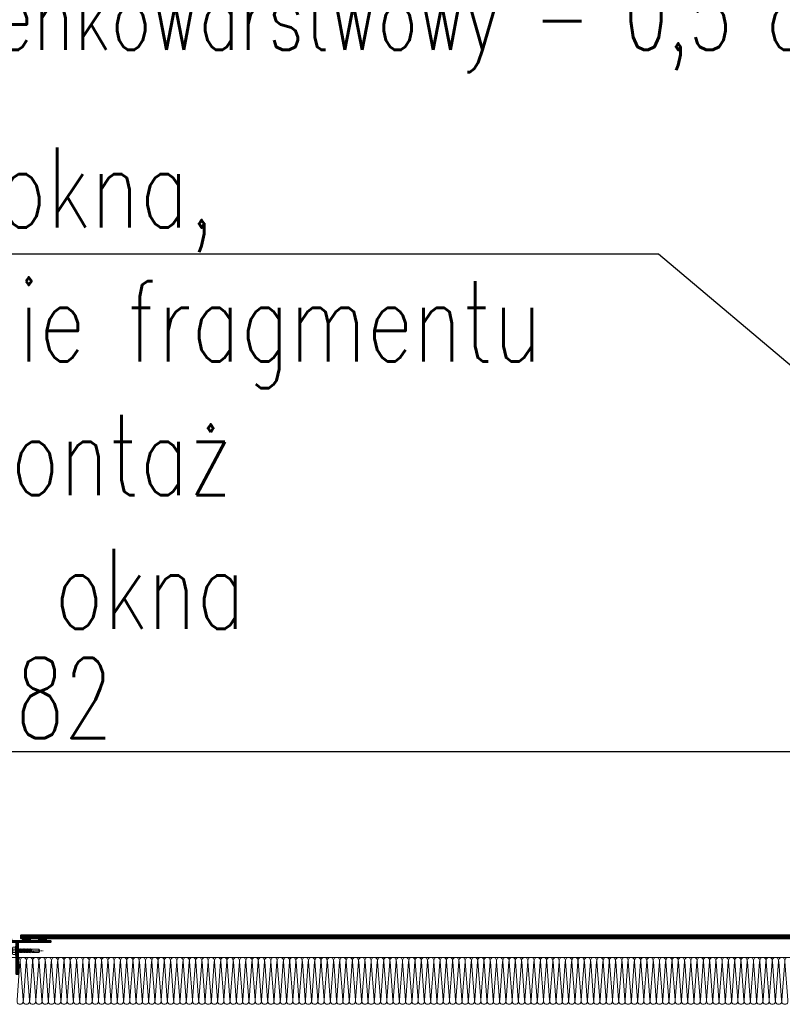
# Model space of a CAD drawing. Header units: millimetres. Extents: x -1147 to 4913, y -2332 to 921.
# Tile 18 of 119: x -243 to -129, y 200 to 347. Entities that reach past the tile are written whole.
import ezdxf
from ezdxf import colors
from ezdxf.entities.mleader import LeaderData, LeaderLine
from ezdxf.math import Vec2, Vec3

# ---------------------------------------------------------------- set-up
doc = ezdxf.new("R2010")
doc.units = ezdxf.units.MM
doc.header["$LTSCALE"] = 0.2
doc.linetypes.add('10b018', pattern=[3.33, 2.16, -0.54, 0.09, -0.54])
for name, color, linetype, lineweight in [('_MB_ocieplenie_0.09', 252, 'Continuous', 9), ('A-KOMENTWYM - DETAL', 30, 'Continuous', 5), ('ST_AE_GLAS_szraf', 252, 'Continuous', 0), ('ST_AE_GLAS_widok', 142, 'Continuous', 9), ('ST_AE_SYST_cienka', 27, 'Continuous', 15), ('ST_AE_SYST_szraf', 252, 'Continuous', 0), ('ST_SF_FRAM', 7, 'Continuous', 0), ('ST_SF_FRAM_gruba', 132, 'Continuous', 40), ('ST_SJ_JOIN', 7, 'Continuous', 0), ('ST_SJ_JOIN_cienka', 57, 'Continuous', 15), ('ST_SJ_JOIN_szraf', 252, 'Continuous', 5)]:
    doc.layers.add(name, color=color, linetype=linetype, lineweight=lineweight)
doc.layers.add('A-opis', color=7, linetype='Continuous')
doc.layers.add('ST_SJ_JOIN_osie', color=1, linetype='10b018', lineweight=0, plot=False)
doc.styles.add('Arch-Dim', font='romans.shx', dxfattribs={"width": 0.75})
doc.styles.add('TXT', font='romans.shx', dxfattribs={"width": 0.7})
doc.dimstyles.new('1-50', dxfattribs={"dimtxt": 12, "dimasz": 8, "dimexe": 3, "dimexo": 0, "dimgap": 2, "dimtad": 1, "dimrnd": 0.5, "dimzin": 12, "dimdsep": 46, "dimtxsty": 'TXT', "dimblk": 'OBLIQUE', "dimcen": 0.125, "dimdle": 2, "dimclrd": 256, "dimclre": 256, "dimclrt": 7, "dimazin": 0, "dimtfac": 1, "dimtix": 1, "dimtmove": 1, "dimatfit": 2, "dimfxl": 3, "dimfxlon": 1, "dimtvp": 10, "dimtolj": 1, "dimtzin": 0, "dimarcsym": 0})

# ---------------------------------------------------------------- blocks, each defined once
blk = doc.blocks.new('_None')
blk = doc.blocks.new('_Oblique')
at = {"color": 0, "linetype": 'ByBlock', "lineweight": -2}
blk.add_line((-0.5, -0.5), (0.5, 0.5), dxfattribs=at)
blk = doc.blocks.new('*D355')
at = {"layer": 'A-KOMENTWYM - DETAL', "lineweight": -2}
for p, q in [((-430.9, 234.8), (-430.9, 240.8)), ((-49, 240.8), (-49, 234.8)), ((-432.9, 237.8), (-47, 237.8))]:
    blk.add_line(p, q, dxfattribs=at)
at = {"layer": 'Defpoints', "color": 0}
for p in [(-49, 314.25), (-49, 237.8), (-430.9, 210.3)]:
    blk.add_point(p, dxfattribs=at)
at = {"layer": 'A-KOMENTWYM - DETAL', "lineweight": -2, "xscale": 8, "yscale": 8, "zscale": 8, "rotation": 180}
blk.add_blockref('_Oblique', (-430.9, 237.8), dxfattribs=at)
at = {"layer": 'A-KOMENTWYM - DETAL', "lineweight": -2, "xscale": 8, "yscale": 8, "zscale": 8}
blk.add_blockref('_Oblique', (-49, 237.8), dxfattribs=at)
at = {"layer": 'A-KOMENTWYM - DETAL', "color": 7, "insert": (-239.95, 245.8), "char_height": 12, "attachment_point": 5, "style": 'TXT'}
blk.add_mtext('\\A1;382', dxfattribs=at)
blk = doc.blocks.new('_Dot')
at = {"color": 0, "linetype": 'ByBlock', "lineweight": -2}
blk.add_line((-0.5, 0), (-1, 0), dxfattribs=at)
at = {"color": 0, "linetype": 'ByBlock', "const_width": 0.5}
blk.add_lwpolyline([(-0.25, 0, 1), (0.25, 0, 1)], format="xyb", close=True, dxfattribs=at)
blk = doc.blocks.new('*U1660')
at = {"layer": '_MB_ocieplenie_0.09', "flags": 128}
for points in [[(-8593.6, 31, 0.505403), (-8612.7, 5.1), (-8594.4, -242, -1.345402), (-8632.7, -242), (-8614.5, 5.1, 0.505403), (-8633.6, 31)], [(-8553.6, 31, 0.505403), (-8572.7, 5.1), (-8554.4, -242, -1.345402), (-8592.7, -242), (-8574.5, 5.1, 0.505403), (-8593.6, 31)], [(-8513.6, 31, 0.505403), (-8532.7, 5.1), (-8514.4, -242, -1.345402), (-8552.7, -242), (-8534.5, 5.1, 0.505403), (-8553.6, 31)], [(-8473.6, 31, 0.505403), (-8492.7, 5.1), (-8474.4, -242, -1.345402), (-8512.7, -242), (-8494.5, 5.1, 0.505403), (-8513.6, 31)], [(-8433.6, 31, 0.505403), (-8452.7, 5.1), (-8434.4, -242, -1.345402), (-8472.7, -242), (-8454.5, 5.1, 0.505403), (-8473.6, 31)], [(-8393.6, 31, 0.505403), (-8412.7, 5.1), (-8394.4, -242, -1.345402), (-8432.7, -242), (-8414.5, 5.1, 0.505403), (-8433.6, 31)], [(-8353.6, 31, 0.505403), (-8372.7, 5.1), (-8354.4, -242, -1.345402), (-8392.7, -242), (-8374.5, 5.1, 0.505403), (-8393.6, 31)], [(-8313.6, 31, 0.505403), (-8332.7, 5.1), (-8314.4, -242, -1.345402), (-8352.7, -242), (-8334.5, 5.1, 0.505403), (-8353.6, 31)], [(-8273.6, 31, 0.505403), (-8292.7, 5.1), (-8274.4, -242, -1.345402), (-8312.7, -242), (-8294.5, 5.1, 0.505403), (-8313.6, 31)], [(-8233.6, 31, 0.505403), (-8252.7, 5.1), (-8234.4, -242, -1.345402), (-8272.7, -242), (-8254.5, 5.1, 0.505403), (-8273.6, 31)], [(-8193.6, 31, 0.505403), (-8212.7, 5.1), (-8194.4, -242, -1.345402), (-8232.7, -242), (-8214.5, 5.1, 0.505403), (-8233.6, 31)], [(-8153.6, 31, 0.505403), (-8172.7, 5.1), (-8154.4, -242, -1.345402), (-8192.7, -242), (-8174.5, 5.1, 0.505403), (-8193.6, 31)], [(-8113.6, 31, 0.505403), (-8132.7, 5.1), (-8114.4, -242, -1.345402), (-8152.7, -242), (-8134.5, 5.1, 0.505403), (-8153.6, 31)], [(-8073.6, 31, 0.505403), (-8092.7, 5.1), (-8074.4, -242, -1.345402), (-8112.7, -242), (-8094.5, 5.1, 0.505403), (-8113.6, 31)], [(-8033.6, 31, 0.505403), (-8052.7, 5.1), (-8034.4, -242, -1.345402), (-8072.7, -242), (-8054.5, 5.1, 0.505403), (-8073.6, 31)], [(-7993.6, 31, 0.505403), (-8012.7, 5.1), (-7994.4, -242, -1.345402), (-8032.7, -242), (-8014.5, 5.1, 0.505403), (-8033.6, 31)], [(-7953.6, 31, 0.505403), (-7972.7, 5.1), (-7954.4, -242, -1.345402), (-7992.7, -242), (-7974.5, 5.1, 0.505403), (-7993.6, 31)], [(-7913.6, 31, 0.505403), (-7932.7, 5.1), (-7914.4, -242, -1.345402), (-7952.7, -242), (-7934.5, 5.1, 0.505403), (-7953.6, 31)], [(-7873.6, 31, 0.505403), (-7892.7, 5.1), (-7874.4, -242, -1.345402), (-7912.7, -242), (-7894.5, 5.1, 0.505403), (-7913.6, 31)], [(-7833.6, 31, 0.505403), (-7852.7, 5.1), (-7834.4, -242, -1.345402), (-7872.7, -242), (-7854.5, 5.1, 0.505403), (-7873.6, 31)], [(-7793.6, 31, 0.505403), (-7812.7, 5.1), (-7794.4, -242, -1.345402), (-7832.7, -242), (-7814.5, 5.1, 0.505403), (-7833.6, 31)], [(-7753.6, 31, 0.505403), (-7772.7, 5.1), (-7754.4, -242, -1.345402), (-7792.7, -242), (-7774.5, 5.1, 0.505403), (-7793.6, 31)], [(-7713.6, 31, 0.505403), (-7732.7, 5.1), (-7714.4, -242, -1.345402), (-7752.7, -242), (-7734.5, 5.1, 0.505403), (-7753.6, 31)], [(-7673.6, 31, 0.505403), (-7692.7, 5.1), (-7674.4, -242, -1.345402), (-7712.7, -242), (-7694.5, 5.1, 0.505403), (-7713.6, 31)], [(-7633.6, 31, 0.505403), (-7652.7, 5.1), (-7634.4, -242, -1.345402), (-7672.7, -242), (-7654.5, 5.1, 0.505403), (-7673.6, 31)], [(-7593.6, 31, 0.505403), (-7612.7, 5.1), (-7594.4, -242, -1.345402), (-7632.7, -242), (-7614.5, 5.1, 0.505403), (-7633.6, 31)], [(-7553.6, 31, 0.505403), (-7572.7, 5.1), (-7554.4, -242, -1.345402), (-7592.7, -242), (-7574.5, 5.1, 0.505403), (-7593.6, 31)], [(-7513.6, 31, 0.505403), (-7532.7, 5.1), (-7514.4, -242, -1.345402), (-7552.7, -242), (-7534.5, 5.1, 0.505403), (-7553.6, 31)], [(-7473.6, 31, 0.505403), (-7492.7, 5.1), (-7474.4, -242, -1.345402), (-7512.7, -242), (-7494.5, 5.1, 0.505403), (-7513.6, 31)], [(-7433.6, 31, 0.505403), (-7452.7, 5.1), (-7434.4, -242, -1.345402), (-7472.7, -242), (-7454.5, 5.1, 0.505403), (-7473.6, 31)], [(-7393.6, 31, 0.505403), (-7412.7, 5.1), (-7394.4, -242, -1.345402), (-7432.7, -242), (-7414.5, 5.1, 0.505403), (-7433.6, 31)], [(-7353.6, 31, 0.505403), (-7372.7, 5.1), (-7354.4, -242, -1.345402), (-7392.7, -242), (-7374.5, 5.1, 0.505403), (-7393.6, 31)], [(-7313.6, 31, 0.505403), (-7332.7, 5.1), (-7314.4, -242, -1.345402), (-7352.7, -242), (-7334.5, 5.1, 0.505403), (-7353.6, 31)], [(-7273.6, 31, 0.505403), (-7292.7, 5.1), (-7274.4, -242, -1.345402), (-7312.7, -242), (-7294.5, 5.1, 0.505403), (-7313.6, 31)], [(-7233.6, 31, 0.505403), (-7252.7, 5.1), (-7234.4, -242, -1.345402), (-7272.7, -242), (-7254.5, 5.1, 0.505403), (-7273.6, 31)], [(-7193.6, 31, 0.505403), (-7212.7, 5.1), (-7194.4, -242, -1.345402), (-7232.7, -242), (-7214.5, 5.1, 0.505403), (-7233.6, 31)], [(-7153.6, 31, 0.505403), (-7172.7, 5.1), (-7154.4, -242, -1.345402), (-7192.7, -242), (-7174.5, 5.1, 0.505403), (-7193.6, 31)], [(-7113.6, 31, 0.505403), (-7132.7, 5.1), (-7114.4, -242, -1.345402), (-7152.7, -242), (-7134.5, 5.1, 0.505403), (-7153.6, 31)], [(-7073.6, 31, 0.505403), (-7092.7, 5.1), (-7074.4, -242, -1.345402), (-7112.7, -242), (-7094.5, 5.1, 0.505403), (-7113.6, 31)], [(-7033.6, 31, 0.505403), (-7052.7, 5.1), (-7034.4, -242, -1.345402), (-7072.7, -242), (-7054.5, 5.1, 0.505403), (-7073.6, 31)], [(-6993.6, 31, 0.505403), (-7012.7, 5.1), (-6994.4, -242, -1.345402), (-7032.7, -242), (-7014.5, 5.1, 0.505403), (-7033.6, 31)], [(-6953.6, 31, 0.505403), (-6972.7, 5.1), (-6954.4, -242, -1.345402), (-6992.7, -242), (-6974.5, 5.1, 0.505403), (-6993.6, 31)], [(-6913.6, 31, 0.505403), (-6932.7, 5.1), (-6914.4, -242, -1.345402), (-6952.7, -242), (-6934.5, 5.1, 0.505403), (-6953.6, 31)], [(-6873.6, 31, 0.505403), (-6892.7, 5.1), (-6874.4, -242, -1.345402), (-6912.7, -242), (-6894.5, 5.1, 0.505403), (-6913.6, 31)], [(-6833.6, 31, 0.505403), (-6852.7, 5.1), (-6834.4, -242, -1.345402), (-6872.7, -242), (-6854.5, 5.1, 0.505403), (-6873.6, 31)], [(-6793.6, 31, 0.505403), (-6812.7, 5.1), (-6794.4, -242, -1.345402), (-6832.7, -242), (-6814.5, 5.1, 0.505403), (-6833.6, 31)], [(-6753.6, 31, 0.505403), (-6772.7, 5.1), (-6754.4, -242, -1.345402), (-6792.7, -242), (-6774.5, 5.1, 0.505403), (-6793.6, 31)], [(-6713.6, 31, 0.505403), (-6732.7, 5.1), (-6714.4, -242, -1.345402), (-6752.7, -242), (-6734.5, 5.1, 0.505403), (-6753.6, 31)], [(-6673.6, 31, 0.505403), (-6692.7, 5.1), (-6674.4, -242, -1.345402), (-6712.7, -242), (-6694.5, 5.1, 0.505403), (-6713.6, 31)], [(-6633.6, 31, 0.505403), (-6652.7, 5.1), (-6634.4, -242, -1.345402), (-6672.7, -242), (-6654.5, 5.1, 0.505403), (-6673.6, 31)], [(-6593.6, 31, 0.505403), (-6612.7, 5.1), (-6594.4, -242, -1.345402), (-6632.7, -242), (-6614.5, 5.1, 0.505403), (-6633.6, 31)], [(-6553.6, 31, 0.505403), (-6572.7, 5.1), (-6554.4, -242, -1.345402), (-6592.7, -242), (-6574.5, 5.1, 0.505403), (-6593.6, 31)], [(-6513.6, 31, 0.505403), (-6532.7, 5.1), (-6514.4, -242, -1.345402), (-6552.7, -242), (-6534.5, 5.1, 0.505403), (-6553.6, 31)], [(-6473.6, 31, 0.505403), (-6492.7, 5.1), (-6474.4, -242, -1.345402), (-6512.7, -242), (-6494.5, 5.1, 0.505403), (-6513.6, 31)], [(-6433.6, 31, 0.505403), (-6452.7, 5.1), (-6434.4, -242, -1.345402), (-6472.7, -242), (-6454.5, 5.1, 0.505403), (-6473.6, 31)], [(-6393.6, 31, 0.505403), (-6412.7, 5.1), (-6394.4, -242, -1.345402), (-6432.7, -242), (-6414.5, 5.1, 0.505403), (-6433.6, 31)], [(-6353.6, 31, 0.505403), (-6372.7, 5.1), (-6354.4, -242, -1.345402), (-6392.7, -242), (-6374.5, 5.1, 0.505403), (-6393.6, 31)], [(-6313.6, 31, 0.505403), (-6332.7, 5.1), (-6314.4, -242, -1.345402), (-6352.7, -242), (-6334.5, 5.1, 0.505403), (-6353.6, 31)], [(-6273.6, 31, 0.505403), (-6292.7, 5.1), (-6274.4, -242, -1.345402), (-6312.7, -242), (-6294.5, 5.1, 0.505403), (-6313.6, 31)], [(-6233.6, 31, 0.505403), (-6252.7, 5.1), (-6234.4, -242, -1.345402), (-6272.7, -242), (-6254.5, 5.1, 0.505403), (-6273.6, 31)], [(-6193.6, 31, 0.505403), (-6212.7, 5.1), (-6194.4, -242, -1.345402), (-6232.7, -242), (-6214.5, 5.1, 0.505403), (-6233.6, 31)], [(-6153.6, 31, 0.505403), (-6172.7, 5.1), (-6154.4, -242, -1.345402), (-6192.7, -242), (-6174.5, 5.1, 0.505403), (-6193.6, 31)], [(-6113.6, 31, 0.505403), (-6132.7, 5.1), (-6114.4, -242, -1.345402), (-6152.7, -242), (-6134.5, 5.1, 0.505403), (-6153.6, 31)], [(-6073.6, 31, 0.505403), (-6092.7, 5.1), (-6074.4, -242, -1.345402), (-6112.7, -242), (-6094.5, 5.1, 0.505403), (-6113.6, 31)], [(-6033.6, 31, 0.505403), (-6052.7, 5.1), (-6034.4, -242, -1.345402), (-6072.7, -242), (-6054.5, 5.1, 0.505403), (-6073.6, 31)], [(-5993.6, 31, 0.505403), (-6012.7, 5.1), (-5994.4, -242, -1.345402), (-6032.7, -242), (-6014.5, 5.1, 0.505403), (-6033.6, 31)], [(-5953.6, 31, 0.505403), (-5972.7, 5.1), (-5954.4, -242, -1.345402), (-5992.7, -242), (-5974.5, 5.1, 0.505403), (-5993.6, 31)], [(-5913.6, 31, 0.505403), (-5932.7, 5.1), (-5914.4, -242, -1.345402), (-5952.7, -242), (-5934.5, 5.1, 0.505403), (-5953.6, 31)], [(-5873.6, 31, 0.505403), (-5892.7, 5.1), (-5874.4, -242, -1.345402), (-5912.7, -242), (-5894.5, 5.1, 0.505403), (-5913.6, 31)], [(-5833.6, 31, 0.505403), (-5852.7, 5.1), (-5834.4, -242, -1.345402), (-5872.7, -242), (-5854.5, 5.1, 0.505403), (-5873.6, 31)], [(-5793.6, 31, 0.505403), (-5812.7, 5.1), (-5794.4, -242, -1.345402), (-5832.7, -242), (-5814.5, 5.1, 0.505403), (-5833.6, 31)], [(-5753.6, 31, 0.505403), (-5772.7, 5.1), (-5754.4, -242, -1.345402), (-5792.7, -242), (-5774.5, 5.1, 0.505403), (-5793.6, 31)], [(-5713.6, 31, 0.505403), (-5732.7, 5.1), (-5714.4, -242, -1.345402), (-5752.7, -242), (-5734.5, 5.1, 0.505403), (-5753.6, 31)], [(-5673.6, 31, 0.505403), (-5692.7, 5.1), (-5674.4, -242, -1.345402), (-5712.7, -242), (-5694.5, 5.1, 0.505403), (-5713.6, 31)], [(-5633.6, 31, 0.505403), (-5652.7, 5.1), (-5634.4, -242, -1.345402), (-5672.7, -242), (-5654.5, 5.1, 0.505403), (-5673.6, 31)], [(-5593.6, 31, 0.505403), (-5612.7, 5.1), (-5594.4, -242, -1.345402), (-5632.7, -242), (-5614.5, 5.1, 0.505403), (-5633.6, 31)], [(-5553.6, 31, 0.505403), (-5572.7, 5.1), (-5554.4, -242, -1.345402), (-5592.7, -242), (-5574.5, 5.1, 0.505403), (-5593.6, 31)], [(-5513.6, 31, 0.505403), (-5532.7, 5.1), (-5514.4, -242, -1.345402), (-5552.7, -242), (-5534.5, 5.1, 0.505403), (-5553.6, 31)], [(-5473.6, 31, 0.505403), (-5492.7, 5.1), (-5474.4, -242, -1.345402), (-5512.7, -242), (-5494.5, 5.1, 0.505403), (-5513.6, 31)], [(-5433.6, 31, 0.505403), (-5452.7, 5.1), (-5434.4, -242, -1.345402), (-5472.7, -242), (-5454.5, 5.1, 0.505403), (-5473.6, 31)], [(-5393.6, 31, 0.505403), (-5412.7, 5.1), (-5394.4, -242, -1.345402), (-5432.7, -242), (-5414.5, 5.1, 0.505403), (-5433.6, 31)], [(-5353.6, 31, 0.505403), (-5372.7, 5.1), (-5354.4, -242, -1.345402), (-5392.7, -242), (-5374.5, 5.1, 0.505403), (-5393.6, 31)], [(-5313.6, 31, 0.505403), (-5332.7, 5.1), (-5314.4, -242, -1.345402), (-5352.7, -242), (-5334.5, 5.1, 0.505403), (-5353.6, 31)], [(-5273.6, 31, 0.505403), (-5292.7, 5.1), (-5274.4, -242, -1.345402), (-5312.7, -242), (-5294.5, 5.1, 0.505403), (-5313.6, 31)], [(-5233.6, 31, 0.505403), (-5252.7, 5.1), (-5234.4, -242, -1.345402), (-5272.7, -242), (-5254.5, 5.1, 0.505403), (-5273.6, 31)], [(-5193.6, 31, 0.505403), (-5212.7, 5.1), (-5194.4, -242, -1.345402), (-5232.7, -242), (-5214.5, 5.1, 0.505403), (-5233.6, 31)], [(-5153.6, 31, 0.505403), (-5172.7, 5.1), (-5154.4, -242, -1.345402), (-5192.7, -242), (-5174.5, 5.1, 0.505403), (-5193.6, 31)], [(-5113.6, 31, 0.505403), (-5132.7, 5.1), (-5114.4, -242, -1.345402), (-5152.7, -242), (-5134.5, 5.1, 0.505403), (-5153.6, 31)], [(-5073.6, 31, 0.505403), (-5092.7, 5.1), (-5074.4, -242, -1.345402), (-5112.7, -242), (-5094.5, 5.1, 0.505403), (-5113.6, 31)], [(-5033.6, 31, 0.505403), (-5052.7, 5.1), (-5034.4, -242, -1.345402), (-5072.7, -242), (-5054.5, 5.1, 0.505403), (-5073.6, 31)], [(-4993.6, 31, 0.505403), (-5012.7, 5.1), (-4994.4, -242, -1.345402), (-5032.7, -242), (-5014.5, 5.1, 0.505403), (-5033.6, 31)], [(-4953.6, 31, 0.505403), (-4972.7, 5.1), (-4954.4, -242, -1.345402), (-4992.7, -242), (-4974.5, 5.1, 0.505403), (-4993.6, 31)], [(-4913.6, 31, 0.505403), (-4932.7, 5.1), (-4914.4, -242, -1.345402), (-4952.7, -242), (-4934.5, 5.1, 0.505403), (-4953.6, 31)], [(-4873.6, 31, 0.505403), (-4892.7, 5.1), (-4874.4, -242, -1.345402), (-4912.7, -242), (-4894.5, 5.1, 0.505403), (-4913.6, 31)], [(-4833.6, 31, 0.505403), (-4852.7, 5.1), (-4834.4, -242, -1.345402), (-4872.7, -242), (-4854.5, 5.1, 0.505403), (-4873.6, 31)], [(-4793.6, 31, 0.505403), (-4812.7, 5.1), (-4794.4, -242, -1.345402), (-4832.7, -242), (-4814.5, 5.1, 0.505403), (-4833.6, 31)], [(-4753.6, 31, 0.505403), (-4772.7, 5.1), (-4754.4, -242, -1.345402), (-4792.7, -242), (-4774.5, 5.1, 0.505403), (-4793.6, 31)], [(-4713.6, 31, 0.505403), (-4732.7, 5.1), (-4714.4, -242, -1.345402), (-4752.7, -242), (-4734.5, 5.1, 0.505403), (-4753.6, 31)], [(-4673.6, 31, 0.505403), (-4692.7, 5.1), (-4674.4, -242, -1.345402), (-4712.7, -242), (-4694.5, 5.1, 0.505403), (-4713.6, 31)], [(-4633.6, 31, 0.505403), (-4652.7, 5.1), (-4634.4, -242, -1.345402), (-4672.7, -242), (-4654.5, 5.1, 0.505403), (-4673.6, 31)], [(-4593.6, 31, 0.505403), (-4612.7, 5.1), (-4594.4, -242, -1.345402), (-4632.7, -242), (-4614.5, 5.1, 0.505403), (-4633.6, 31)], [(-4553.6, 31, 0.505403), (-4572.7, 5.1), (-4554.4, -242, -1.345402), (-4592.7, -242), (-4574.5, 5.1, 0.505403), (-4593.6, 31)], [(-4513.6, 31, 0.505403), (-4532.7, 5.1), (-4514.4, -242, -1.345402), (-4552.7, -242), (-4534.5, 5.1, 0.505403), (-4553.6, 31)], [(-4473.6, 31, 0.505403), (-4492.7, 5.1), (-4474.4, -242, -1.345402), (-4512.7, -242), (-4494.5, 5.1, 0.505403), (-4513.6, 31)], [(-4433.6, 31, 0.505403), (-4452.7, 5.1), (-4434.4, -242, -1.345402), (-4472.7, -242), (-4454.5, 5.1, 0.505403), (-4473.6, 31)], [(-4393.6, 31, 0.505403), (-4412.7, 5.1), (-4394.4, -242, -1.345402), (-4432.7, -242), (-4414.5, 5.1, 0.505403), (-4433.6, 31)], [(-4353.6, 31, 0.505403), (-4372.7, 5.1), (-4354.4, -242, -1.345402), (-4392.7, -242), (-4374.5, 5.1, 0.505403), (-4393.6, 31)], [(-4313.6, 31, 0.505403), (-4332.7, 5.1), (-4314.4, -242, -1.345402), (-4352.7, -242), (-4334.5, 5.1, 0.505403), (-4353.6, 31)], [(-4273.6, 31, 0.505403), (-4292.7, 5.1), (-4274.4, -242, -1.345402), (-4312.7, -242), (-4294.5, 5.1, 0.505403), (-4313.6, 31)], [(-4233.6, 31, 0.505403), (-4252.7, 5.1), (-4234.4, -242, -1.345402), (-4272.7, -242), (-4254.5, 5.1, 0.505403), (-4273.6, 31)], [(-4193.6, 31, 0.505403), (-4212.7, 5.1), (-4194.4, -242, -1.345402), (-4232.7, -242), (-4214.5, 5.1, 0.505403), (-4233.6, 31)], [(-4153.6, 31, 0.505403), (-4172.7, 5.1), (-4154.4, -242, -1.345402), (-4192.7, -242), (-4174.5, 5.1, 0.505403), (-4193.6, 31)], [(-4113.6, 31, 0.505403), (-4132.7, 5.1), (-4114.4, -242, -1.345402), (-4152.7, -242), (-4134.5, 5.1, 0.505403), (-4153.6, 31)], [(-4073.6, 31, 0.505403), (-4092.7, 5.1), (-4074.4, -242, -1.345402), (-4112.7, -242), (-4094.5, 5.1, 0.505403), (-4113.6, 31)], [(-4033.6, 31, 0.505403), (-4052.7, 5.1), (-4034.4, -242, -1.345402), (-4072.7, -242), (-4054.5, 5.1, 0.505403), (-4073.6, 31)], [(-3993.6, 31, 0.505403), (-4012.7, 5.1), (-3994.4, -242, -1.345402), (-4032.7, -242), (-4014.5, 5.1, 0.505403), (-4033.6, 31)], [(-3953.6, 31, 0.505403), (-3972.7, 5.1), (-3954.4, -242, -1.345402), (-3992.7, -242), (-3974.5, 5.1, 0.505403), (-3993.6, 31)], [(-3913.6, 31, 0.505403), (-3932.7, 5.1), (-3914.4, -242, -1.345402), (-3952.7, -242), (-3934.5, 5.1, 0.505403), (-3953.6, 31)], [(-3873.6, 31, 0.505403), (-3892.7, 5.1), (-3874.4, -242, -1.345402), (-3912.7, -242), (-3894.5, 5.1, 0.505403), (-3913.6, 31)], [(-3833.6, 31, 0.505403), (-3852.7, 5.1), (-3834.4, -242, -1.345402), (-3872.7, -242), (-3854.5, 5.1, 0.505403), (-3873.6, 31)], [(-3793.6, 31, 0.505403), (-3812.7, 5.1), (-3794.4, -242, -1.345402), (-3832.7, -242), (-3814.5, 5.1, 0.505403), (-3833.6, 31)], [(-3753.6, 31, 0.505403), (-3772.7, 5.1), (-3754.4, -242, -1.345402), (-3792.7, -242), (-3774.5, 5.1, 0.505403), (-3793.6, 31)], [(-3713.6, 31, 0.505403), (-3732.7, 5.1), (-3714.4, -242, -1.345402), (-3752.7, -242), (-3734.5, 5.1, 0.505403), (-3753.6, 31)]]:
    blk.add_lwpolyline(points, format="xyb", dxfattribs=at)
blk = doc.blocks.new('szyb-szkło_150-I piętro2')
at = {"layer": '_MB_ocieplenie_0.09'}
blk.add_line((387.341, -1), (1, -1), dxfattribs=at)
at = {"xscale": 0.02342540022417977, "yscale": 0.02342540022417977, "zscale": 0.02342540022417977}
blk.add_blockref('*U1660', (387.341, -1.727), dxfattribs=at)
blk = doc.blocks.new('wkret_samowiercacy_JT2-12_5.5x35')
at = {"layer": 'ST_SJ_JOIN_cienka'}
for p, q in [((-35, 0), (-33.6, 2.6)), ((-35, 0), (-33.6, -2.6)), ((-33.6, 2.6), (-22.9, 2.6)), ((-22.6, 2.2), (-23.5, 2.2)), ((-22.3, 2.2), (-22.9, 2.6)), ((-20.9, 2.2), (-22.3, 2.2)), ((-20.9, 2.2), (-20.3, 2.8)), ((-20, 2.2), (-20.3, 2.8)), ((-19.1, 2.2), (-20, 2.2)), ((-19.1, 2.2), (-18.5, 2.8)), ((-18.2, 2.2), (-18.5, 2.8)), ((-17.3, 2.2), (-18.2, 2.2)), ((-17.3, 2.2), (-16.8, 2.8)), ((-16.4, 2.2), (-16.8, 2.8)), ((-15.5, 2.2), (-16.4, 2.2)), ((-15.5, 2.2), (-15, 2.8)), ((-14.6, 2.2), (-15, 2.8)), ((-13.8, 2.2), (-14.6, 2.2)), ((-13.8, 2.2), (-13.2, 2.8)), ((-12.9, 2.2), (-13.2, 2.8)), ((-12, 2.2), (-12.9, 2.2)), ((-12, 2.2), (-11.5, 2.8)), ((-11.1, 2.2), (-11.5, 2.8)), ((-10.2, 2.2), (-11.1, 2.2)), ((-10.2, 2.2), (-9.7, 2.8)), ((-9.3, 2.2), (-9.7, 2.8)), ((-8.4, 2.2), (-9.3, 2.2)), ((-8.4, 2.2), (-7.9, 2.8)), ((-7.5, 2.2), (-7.9, 2.8)), ((-6.7, 2.2), (-7.5, 2.2)), ((-6.7, 2.2), (-6.1, 2.8)), ((-5.8, 2.2), (-6.1, 2.8)), ((-4.9, 2.2), (-5.8, 2.2)), ((-4.9, 2.2), (-4.4, 2.8)), ((-4, 2.2), (-4.4, 2.8)), ((-3.1, 2.2), (-4, 2.2)), ((-3.1, 2.2), (-2.6, 2.8)), ((-2.2, 2.2), (-2.6, 2.8)), ((-1.3, 2.2), (-2.2, 2.2)), ((-1.3, 2.2), (-0.8, 2.8)), ((-0.4, 2.2), (-0.8, 2.8)), ((0, 2.2), (-0.4, 2.2)), ((5.8, 4), (5.8, -4)), ((-33.6, -2.6), (-22.9, -2.6)), ((-22.3, -2.3), (-22.9, -2.6)), ((-21.6, -2.3), (-22.3, -2.3)), ((-21.3, -2.8), (-21.6, -2.3)), ((-21.3, -2.8), (-20.7, -2.3)), ((-19.9, -2.3), (-20.7, -2.3)), ((-19.5, -2.8), (-19.9, -2.3)), ((-19.5, -2.8), (-19, -2.3)), ((-18.1, -2.3), (-19, -2.3)), ((-17.7, -2.8), (-18.1, -2.3)), ((-17.7, -2.8), (-17.2, -2.3)), ((-16.3, -2.3), (-17.2, -2.3)), ((-16, -2.8), (-16.3, -2.3)), ((-16, -2.8), (-15.4, -2.3)), ((-14.5, -2.3), (-15.4, -2.3)), ((-14.2, -2.8), (-14.5, -2.3)), ((-14.2, -2.8), (-13.6, -2.3)), ((-12.8, -2.3), (-13.6, -2.3)), ((-12.4, -2.8), (-12.8, -2.3)), ((-12.4, -2.8), (-11.9, -2.3)), ((-11, -2.3), (-11.9, -2.3)), ((-10.6, -2.8), (-11, -2.3)), ((-10.6, -2.8), (-10.1, -2.3)), ((-9.2, -2.3), (-10.1, -2.3)), ((-8.9, -2.8), (-9.2, -2.3)), ((-8.9, -2.8), (-8.3, -2.3)), ((-7.4, -2.3), (-8.3, -2.3)), ((-7.1, -2.8), (-7.4, -2.3)), ((-7.1, -2.8), (-6.5, -2.3)), ((-5.7, -2.3), (-6.5, -2.3)), ((-5.3, -2.8), (-5.7, -2.3)), ((-5.3, -2.8), (-4.8, -2.3)), ((-3.9, -2.3), (-4.8, -2.3)), ((-3.5, -2.8), (-3.9, -2.3)), ((-3.5, -2.8), (-3, -2.3)), ((-2.1, -2.3), (-3, -2.3)), ((-1.8, -2.8), (-2.1, -2.3)), ((-1.8, -2.8), (-1.2, -2.3)), ((0, -2.3), (-1.2, -2.3))]:
    blk.add_line(p, q, dxfattribs=at)
blk.add_lwpolyline([(0, -7.2), (1.3, -7.2), (1.3, 7.2), (0, 7.2)], close=True, dxfattribs=at)
blk.add_lwpolyline([(1.3, -2.6), (5.3, -2.6, -0.343146), (5.3, -5.3), (1.3, -5.3), (1.3, 5.3), (5.3, 5.3, -0.343146), (5.3, 2.6), (1.3, 2.6)], format="xyb", dxfattribs=at)
blk.add_arc((-2.2, 0), 7.94, 340.5288, 19.4712, dxfattribs=at)
at = {"layer": 'ST_SJ_JOIN_osie'}
blk.add_line((-40, 0), (10.8, 0), dxfattribs=at)
at = {"layer": 'ST_SJ_JOIN_szraf'}
for p, q in [((-34.7, 0), (-33.4, 2.2)), ((-33.4, 2.2), (-33.6, 2.6)), ((-33.4, 2.2), (-22.3, 2.2)), ((-22.9, -2.6), (-21.9, 2.2)), ((-22.1, 2.1), (-22.9, -2.6)), ((-22.9, -2.6), (-22.3, 2)), ((-22.9, -2.6), (-22.6, 1.9)), ((-22.9, -2.6), (-22.9, 1.8)), ((-21.6, -2.3), (-20.9, 2.2)), ((-21.3, -2.8), (-20.3, 2.8)), ((-20.7, -2.3), (-20, 2.2)), ((-19.9, -2.3), (-19.1, 2.2)), ((-19.5, -2.8), (-18.5, 2.8)), ((-19, -2.3), (-18.2, 2.2)), ((-18.1, -2.3), (-17.3, 2.2)), ((-17.7, -2.8), (-16.8, 2.8)), ((-17.2, -2.3), (-16.4, 2.2)), ((-16.3, -2.3), (-15.5, 2.2)), ((-16, -2.8), (-15, 2.8)), ((-15.4, -2.3), (-14.6, 2.2)), ((-14.5, -2.3), (-13.8, 2.2)), ((-14.2, -2.8), (-13.2, 2.8)), ((-13.6, -2.3), (-12.9, 2.2)), ((-12.8, -2.3), (-12, 2.2)), ((-12.4, -2.8), (-11.5, 2.8)), ((-11.9, -2.3), (-11.1, 2.2)), ((-11, -2.3), (-10.2, 2.2)), ((-10.6, -2.8), (-9.7, 2.8)), ((-10.1, -2.3), (-9.3, 2.2)), ((-9.2, -2.3), (-8.4, 2.2)), ((-8.9, -2.8), (-7.9, 2.8)), ((-8.3, -2.3), (-7.5, 2.2)), ((-7.4, -2.3), (-6.7, 2.2)), ((-7.1, -2.8), (-6.1, 2.8)), ((-6.5, -2.3), (-5.8, 2.2)), ((-5.7, -2.3), (-4.9, 2.2)), ((-5.3, -2.8), (-4.4, 2.8)), ((-4.8, -2.3), (-4, 2.2)), ((-3.9, -2.3), (-3.1, 2.2)), ((-3.5, -2.8), (-2.6, 2.8)), ((-3, -2.3), (-2.2, 2.2)), ((-2.1, -2.3), (-1.3, 2.2)), ((-1.8, -2.8), (-0.8, 2.8)), ((-1.2, -2.3), (-0.4, 2.2))]:
    blk.add_line(p, q, dxfattribs=at)
for centre, radius, start, end in [((-32.2, 23.1), 23.3, 263.1111, 296.3312), ((-35.1, -1.7), 1.73, 331.4719, 85.2218)]:
    blk.add_arc(centre, radius, start, end, dxfattribs=at)
blk = doc.blocks.new('SA.01_rzut')
at = {"layer": 'ST_AE_SYST_szraf'}
h = blk.add_hatch(dxfattribs=at)
h.set_pattern_fill('ANSI37', color=256, scale=0.25, angle=180)
h.paths.add_polyline_path([(-44, 0), (-44, -3), (-32, -3), (-32, 0)])
h = blk.add_hatch(dxfattribs=at)
h.set_pattern_fill('ANSI37', color=256, scale=0.25, angle=180)
h.set_pattern_definition([(135, (488652.4619, 545374.10935), (0.5612660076, 0.5612660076), []), (45, (488652.4619, 545374.10935), (0.5612660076, -0.5612660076), [])])
h.paths.add_polyline_path([(-20, 0), (-20, -3), (-8, -3), (-8, 0)])
h = blk.add_hatch(dxfattribs=at)
h.set_pattern_fill('ANSI37', color=256, scale=0.25)
h.set_pattern_definition([(45, (-488652.4619, 545374.10935), (-0.5612660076, 0.5612660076), []), (135, (-488652.4619, 545374.10935), (-0.5612660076, -0.5612660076), [])])
h.paths.add_polyline_path([(8, 0), (8, -3), (20, -3), (20, 0)])
h = blk.add_hatch(dxfattribs=at)
h.set_pattern_fill('ANSI37', color=256, scale=0.25, angle=180)
h.paths.add_polyline_path([(32, 0), (32, -3), (44, -3), (44, 0)])
at = {"layer": 'ST_AE_SYST_cienka'}
for points in [[(-44, 0), (-32, 0), (-32, -3), (-44, -3)], [(-8, 0), (-20, 0), (-20, -3), (-8, -3)], [(8, 0), (20, 0), (20, -3), (8, -3)], [(44, 0), (32, 0), (32, -3), (44, -3)]]:
    blk.add_lwpolyline(points, close=True, dxfattribs=at)
at = {"layer": 'ST_SF_FRAM_gruba'}
blk.add_lwpolyline([(-50, 0), (50, 0), (50, 2), (1, 2), (1, 50), (-1, 50), (-1, 2), (-50, 2), (-50, 0)], close=True, dxfattribs=at)
at = {"layer": 'ST_SJ_JOIN', "xscale": -1}
blk.add_blockref('wkret_samowiercacy_JT2-12_5.5x35', (-1, 15), dxfattribs=at)

msp = doc.modelspace()

# ---------------------------------------------------------------- linework, layer by layer
at = {"layer": 'ST_AE_GLAS_szraf'}
for p, q in [((-242.9, 210.297), (-57.5, 210.297)), ((-242.9, 210.197), (-57.5, 210.197)), ((-242.9, 210.097), (-57.5, 210.097)), ((-242.9, 209.997), (-57.5, 209.997)), ((-242.9, 209.897), (-57.5, 209.897))]:
    msp.add_line(p, q, dxfattribs=at)
at = {"layer": 'ST_AE_GLAS_widok'}
msp.add_lwpolyline([(-242.9, 210.297), (-242.9, 209.897), (-242.8, 209.797), (-57.6, 209.797), (-57.5, 209.897), (-57.5, 210.297), (-57.6, 210.397), (-242.8, 210.397), (-242.9, 210.297)], dxfattribs=at)

# ---------------------------------------------------------------- block references
msp.add_blockref('szyb-szkło_150-I piętro2', (-428.5, 207.997))
at = {"layer": 'ST_SF_FRAM', "xscale": -0.1, "yscale": 0.1, "zscale": 0.1, "rotation": 180}
msp.add_blockref('SA.01_rzut', (-243.401, 209.497), dxfattribs=at)

# ---------------------------------------------------------------- dimensions: what is measured, and where the dimension line sits
at = {"layer": 'A-KOMENTWYM - DETAL'}
dim = msp.add_linear_dim(base=(-49, 237.804), p1=(-430.9, 210.297), p2=(-49, 314.25), dimstyle='1-50', override={"dimtxt": 12}, dxfattribs=at)
dim.commit()
dim.dimension.update_dxf_attribs({"geometry": '*D355', "text_midpoint": (-239.95, 245.804)})

# ---------------------------------------------------------------- leaders
at = {"layer": 'A-opis'}
ml = msp.add_multileader_mtext('Standard', dxfattribs=at)
ml.set_content('\\pxt4;IST. ŚCIANA ZEWNĘTRZNA\\P\\pxt4;-tynk cem.-wap. - 1,5 cm;\\P\\pxt1;-cegła ceramiczna - 38 cm;\\P\\pxt1;-styropian - 10 cm;\\P\\pxt1;-tynk cienkowarstwowy - 0,5 cm', color=256, style='Arch-Dim')
ml.set_leader_properties(color=30)
ml.set_arrow_properties(name='NONE')
ml.build(insert=Vec2(0, 0))
ml.multileader.update_dxf_attribs({"text_left_attachment_type": 6, "text_right_attachment_type": 6, "dogleg_length": 2, "arrow_head_size": 5})
ctx = ml.context
ctx.base_point, ctx.char_height, ctx.arrow_head_size, ctx.landing_gap_size, ctx.plane_origin = Vec3(-289.394, 406.119), 10, 5, 0.2, Vec3(-925.929, -3506.833)
ctx.left_attachment, ctx.right_attachment = 6, 6
notes = []
notes.append((ctx, [(0, (1, 1, 0), (-53.5, 406.119), (-1, 0), 38.769, [(0, [(20.293, 406.119)], 0, [])])]))
ctx.mtext.insert = Vec3(-289.194, 419.419)
ml = msp.add_multileader_mtext('Standard', dxfattribs=at)
ml.set_content('\\pxt4;deomntaż okna, zamurowanie fragmentu otowru i montaż mniejszego okna ', color=256, style='Arch-Dim')
ml.set_leader_properties(color=30)
ml.set_arrow_properties(name='DOT')
ml.build(insert=Vec2(0, 0))
ml.multileader.update_dxf_attribs({"text_left_attachment_type": 6, "text_right_attachment_type": 6, "dogleg_length": 2, "arrow_head_size": 5})
ctx = ml.context
ctx.base_point, ctx.char_height, ctx.arrow_head_size, ctx.landing_gap_size, ctx.plane_origin, ctx.plane_x_axis, ctx.plane_y_axis = Vec3(-311.659, 312.19), 12, 5, 0.2, Vec3(1610.329, 4547.897), Vec3(-1, 0), Vec3(0, -1)
ctx.left_attachment, ctx.right_attachment = 6, 6
notes.append((ctx, [(1, (1, 1, 0), (-147.529, 312.19), (-1, 0), 2, [(1, [(-20.5, 286.135), (-20.5, 205.098)], 0, [])])]))
ctx.mtext.insert, ctx.mtext.width = Vec3(-311.459, 328.15), 175.89688
ml = msp.add_multileader_mtext('Standard', dxfattribs=at)
ml.set_content('\\pxql,t4;RD', color=256, style='Arch-Dim')
ml.set_leader_properties(color=30)
ml.build(insert=Vec2(0, 0))
ml.multileader.update_dxf_attribs({"text_left_attachment_type": 6, "text_right_attachment_type": 6, "dogleg_length": 2, "arrow_head_size": 5})
ctx = ml.context
ctx.base_point, ctx.char_height, ctx.arrow_head_size, ctx.landing_gap_size, ctx.plane_origin, ctx.plane_x_axis, ctx.plane_y_axis = Vec3(-407.84, 221.156), 12, 5, 0.2, Vec3(170.091, 4353.094), Vec3(-1, 0), Vec3(0, -1)
ctx.left_attachment, ctx.right_attachment = 6, 6
notes.append((ctx, [(0, (1, 1, 0), (-409.84, 221.156), (1, 0), 2, [(1, [(-426.546, 222.484)], 0, [])])]))
ctx.mtext.insert, ctx.mtext.width = Vec3(-407.64, 235.556), 201.2345
for ctx, leaders in notes:
    for number, flags, end, landing, length, lines in leaders:
        leader = LeaderData()
        leader.index, (leader.has_last_leader_line, leader.has_dogleg_vector, leader.attachment_direction) = number, flags
        leader.last_leader_point, leader.dogleg_vector, leader.dogleg_length = Vec3(end), Vec3(landing), length
        for number, points, colour, breaks in lines:
            line = LeaderLine()
            line.index, line.vertices, line.color, line.breaks = number, Vec3.list(points), colors.encode_raw_color(colour), breaks
            leader.lines.append(line)
        ctx.leaders.append(leader)

doc.saveas('drawing.dxf')
